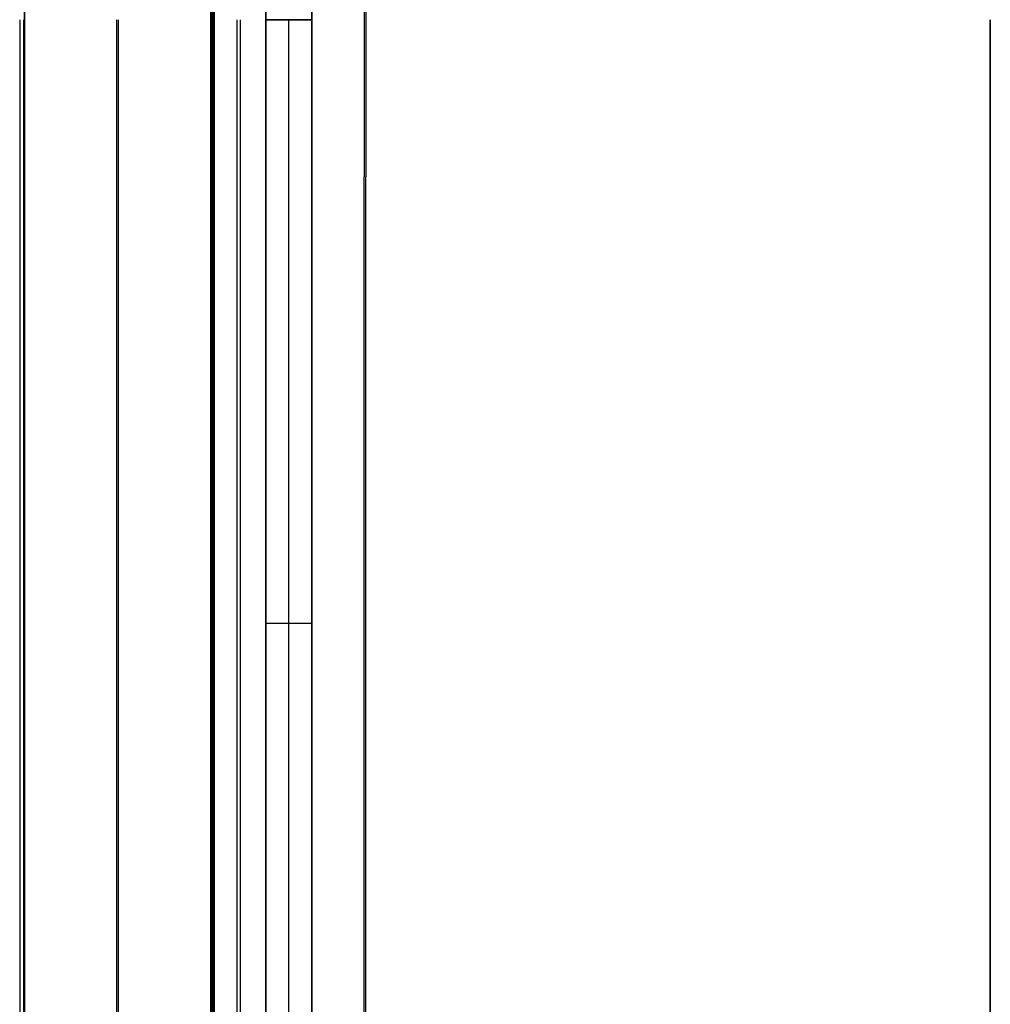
# Model space of a CAD drawing. Header units: millimetres. Extents: x -630 to 192, y -7 to 1615.
# Tile 54 of 249: x -619 to -219, y 398 to 804. Entities that reach past the tile are written whole.
import ezdxf

# ---------------------------------------------------------------- set-up
doc = ezdxf.new("R2010")
doc.units = ezdxf.units.MM
doc.header["$MEASUREMENT"] = 0
doc.layers.add('OVIDIO 160x80x72h', color=7, linetype='Continuous')

msp = doc.modelspace()

# ---------------------------------------------------------------- linework, layer by layer
at = {"layer": 'OVIDIO 160x80x72h', "extrusion": (1, 0, 0)}
for points in [[(803.77, 717.58), (1588.07, 717.58)], [(1588.07, 717.58), (803.77, 717.58)], [(1588.45, 719.87), (803.77, 719.87)], [(803.77, 719.87), (1588.45, 719.87)], [(1502.1, 718.46), (803.77, 718.46)], [(803.77, 718.46), (1502.1, 718.46)], [(803.77, 717.79), (1502.1, 717.79)], [(1502.1, 717.79), (803.77, 717.79)], [(1450.35, 679.64), (803.77, 679.64)], [(803.77, 679.64), (1450.35, 679.64)], [(803.77, 717.58), (19.47, 717.58)], [(19.47, 717.58), (803.77, 717.58)], [(19.09, 719.87), (803.77, 719.87)], [(803.77, 719.87), (19.09, 719.87)], [(157.19, 679.64), (803.77, 679.64)], [(803.77, 679.64), (157.19, 679.64)], [(803.77, 718.46), (105.44, 718.46)], [(105.44, 718.46), (803.77, 718.46)], [(105.44, 717.79), (803.77, 717.79)], [(803.77, 717.79), (105.44, 717.79)], [(803.77, 718.37), (803.77, 719.87)], [(567.19, 719.87), (567.19, 718.37)]]:
    msp.add_lwpolyline(points, dxfattribs=at)
at = {"layer": 'OVIDIO 160x80x72h', "extrusion": (1, 9.4522e-07, 0)}
for points in [[(803.77, 718.92), (1588.07, 718.92)], [(1588.07, 718.92), (803.77, 718.92)]]:
    msp.add_lwpolyline(points, dxfattribs=at)
at = {"layer": 'OVIDIO 160x80x72h'}
for points in [[(-616.99, 803.77), (-616.99, 1588.45)], [(-616.99, 1588.45), (-616.99, 803.77)], [(-517.54, 803.77), (-517.54, 1500.7)], [(-517.54, 1500.7), (-517.54, 803.77)], [(-517.54, 803.77), (-517.54, 1500.7)], [(-517.54, 1500.7), (-517.54, 803.77)], [(-498.66, 803.77), (-498.66, 1476.93)], [(-498.66, 803.77), (-498.66, 1476.93)], [(-498.66, 1476.93), (-498.66, 803.77)], [(-498.66, 1476.93), (-498.66, 803.77)], [(-540.23, 1450.35), (-540.23, 803.77)], [(-540.23, 803.77), (-540.23, 1450.35)], [(-539.56, 1450.35), (-539.56, 803.77)], [(-539.56, 803.77), (-539.56, 1450.35)], [(-538.89, 1450.35), (-538.89, 803.77)], [(-538.89, 803.77), (-538.89, 1450.35)], [(-477.05, 1380.41), (-477.05, 738.99)], [(-476.33, 1380.41), (-476.33, 738.99)], [(-618.94, 803.77), (-618.94, 19.09)], [(-617.48, 803.77), (-617.48, 19.09)], [(-616.99, 803.77), (-616.99, 19.09)], [(-616.99, 19.09), (-616.99, 803.77)], [(-579.06, 803.77), (-579.06, 91.75)], [(-578.39, 803.77), (-578.39, 91.75)], [(-540.23, 803.77), (-540.23, 157.19)], [(-540.23, 157.19), (-540.23, 803.77)], [(-539.56, 803.77), (-539.56, 157.19)], [(-539.56, 157.19), (-539.56, 803.77)], [(-539.18, 157.19), (-539.18, 803.77)], [(-538.89, 157.19), (-538.89, 803.77)], [(-538.89, 803.77), (-538.89, 157.19)], [(-538.7, 157.19), (-538.7, 803.77)], [(-529.35, 94.87), (-529.35, 803.77)], [(-528.01, 94.87), (-528.01, 803.77)], [(-517.54, 803.77), (-498.66, 803.77)], [(-498.66, 803.77), (-517.54, 803.77)], [(-517.54, 803.77), (-517.54, 106.84)], [(-498.66, 803.77), (-517.54, 803.77)], [(-517.54, 106.84), (-517.54, 803.77)], [(-517.54, 803.77), (-517.54, 106.84)], [(-517.54, 803.77), (-498.66, 803.77)], [(-517.54, 106.84), (-517.54, 803.77)], [(-508.1, 116.2), (-508.1, 803.77)], [(-508.1, 116.2), (-508.1, 803.77)], [(-498.66, 130.61), (-498.66, 803.77)], [(-498.66, 803.77), (-498.66, 130.61)], [(-498.66, 130.61), (-498.66, 803.77)], [(-498.66, 130.61), (-498.66, 803.77)], [(-498.66, 803.77), (-498.66, 130.61)], [(-219.11, 5.89), (-219.11, 803.77)], [(-219.11, 803.77), (-219.11, 5.89)], [(-219.11, 803.77), (-219.11, 5.89)], [(-219.11, 5.89), (-219.11, 803.77)], [(-477.05, 97.57), (-477.05, 738.99)], [(-476.33, 97.56), (-476.33, 738.99)], [(-517.54, 555.31), (-498.66, 555.31)], [(-517.54, 555.31), (-498.66, 555.31)]]:
    msp.add_lwpolyline(points, dxfattribs=at)
at = {"layer": 'OVIDIO 160x80x72h', "extrusion": (0, 1, 0)}
for points in [[(540.23, 678.75), (617.89, 717.58)], [(617.89, 717.58), (540.23, 678.75)], [(616.99, 719.87), (617, 719.87), (617.01, 719.87), (617.02, 719.87), (617.03, 719.86), (617.04, 719.86), (617.05, 719.86), (617.06, 719.86), (617.07, 719.86), (617.08, 719.86), (617.09, 719.86), (617.1, 719.85), (617.11, 719.85), (617.12, 719.85), (617.13, 719.85), (617.14, 719.84), (617.15, 719.84), (617.16, 719.84), (617.17, 719.83), (617.18, 719.83), (617.19, 719.82), (617.2, 719.82), (617.21, 719.82), (617.22, 719.81), (617.23, 719.81), (617.24, 719.8), (617.25, 719.8), (617.26, 719.79), (617.27, 719.78), (617.28, 719.78), (617.29, 719.77), (617.29, 719.77), (617.3, 719.76), (617.31, 719.75), (617.32, 719.74), (617.33, 719.74), (617.34, 719.73), (617.34, 719.72), (617.35, 719.71), (617.36, 719.71), (617.37, 719.7), (617.37, 719.69), (617.38, 719.68), (617.39, 719.67), (617.39, 719.67), (617.4, 719.66), (617.41, 719.65), (617.41, 719.64), (617.42, 719.63), (617.42, 719.62), (617.43, 719.61), (617.43, 719.6), (617.44, 719.59), (617.44, 719.59), (617.45, 719.58), (617.45, 719.57), (617.45, 719.56), (617.46, 719.55), (617.46, 719.54), (617.47, 719.53), (617.47, 719.52), (617.47, 719.51), (617.47, 719.5), (617.48, 719.49), (617.48, 719.48), (617.48, 719.47), (617.48, 719.46), (617.48, 719.45), (617.49, 719.44), (617.49, 719.43), (617.49, 719.42), (617.49, 719.41), (617.49, 719.4), (617.49, 719.39), (617.49, 719.38), (617.49, 719.37), (617.49, 719.36), (617.49, 719.35), (617.49, 719.34), (617.49, 719.33), (617.49, 719.32), (617.49, 719.31), (617.49, 719.3), (617.49, 719.29), (617.48, 719.28), (617.48, 719.27), (617.48, 719.26), (617.48, 719.25), (617.47, 719.24), (617.47, 719.23), (617.47, 719.22), (617.47, 719.21), (617.46, 719.2), (617.46, 719.19), (617.45, 719.18), (617.45, 719.17), (617.45, 719.16), (617.44, 719.15), (617.44, 719.14), (617.43, 719.13), (617.42, 719.12), (617.42, 719.11), (617.41, 719.1), (617.41, 719.09), (617.4, 719.08), (617.4, 719.07), (617.39, 719.06), (617.38, 719.05), (617.38, 719.05), (617.37, 719.04), (617.36, 719.03), (617.35, 719.02), (617.35, 719.02), (617.34, 719.01), (617.33, 719), (617.32, 718.99), (617.32, 718.99), (617.31, 718.98), (617.3, 718.97), (617.29, 718.97), (617.28, 718.96), (617.28, 718.96), (617.27, 718.95), (617.26, 718.94), (617.25, 718.94), (617.24, 718.93), (617.23, 718.93), (617.22, 718.92), (617.22, 718.92)], [(617.22, 718.92), (617.22, 718.92), (617.23, 718.93), (617.24, 718.93), (617.25, 718.94), (617.26, 718.94), (617.27, 718.95), (617.28, 718.96), (617.28, 718.96), (617.29, 718.97), (617.3, 718.97), (617.31, 718.98), (617.32, 718.99), (617.32, 718.99), (617.33, 719), (617.34, 719.01), (617.35, 719.02), (617.35, 719.02), (617.36, 719.03), (617.37, 719.04), (617.38, 719.05), (617.38, 719.05), (617.39, 719.06), (617.4, 719.07), (617.4, 719.08), (617.41, 719.09), (617.41, 719.1), (617.42, 719.11), (617.42, 719.12), (617.43, 719.13), (617.44, 719.14), (617.44, 719.15), (617.45, 719.16), (617.45, 719.17), (617.45, 719.18), (617.46, 719.19), (617.46, 719.2), (617.47, 719.21), (617.47, 719.22), (617.47, 719.23), (617.47, 719.24), (617.48, 719.25), (617.48, 719.26), (617.48, 719.27), (617.48, 719.28), (617.49, 719.29), (617.49, 719.3), (617.49, 719.31), (617.49, 719.32), (617.49, 719.33), (617.49, 719.34), (617.49, 719.35), (617.49, 719.36), (617.49, 719.37), (617.49, 719.38), (617.49, 719.39), (617.49, 719.4), (617.49, 719.41), (617.49, 719.42), (617.49, 719.43), (617.49, 719.44), (617.48, 719.45), (617.48, 719.46), (617.48, 719.47), (617.48, 719.48), (617.48, 719.49), (617.47, 719.5), (617.47, 719.51), (617.47, 719.52), (617.47, 719.53), (617.46, 719.54), (617.46, 719.55), (617.45, 719.56), (617.45, 719.57), (617.45, 719.58), (617.44, 719.59), (617.44, 719.59), (617.43, 719.6), (617.43, 719.61), (617.42, 719.62), (617.42, 719.63), (617.41, 719.64), (617.41, 719.65), (617.4, 719.66), (617.39, 719.67), (617.39, 719.67), (617.38, 719.68), (617.37, 719.69), (617.37, 719.7), (617.36, 719.71), (617.35, 719.71), (617.34, 719.72), (617.34, 719.73), (617.33, 719.74), (617.32, 719.74), (617.31, 719.75), (617.3, 719.76), (617.29, 719.77), (617.29, 719.77), (617.28, 719.78), (617.27, 719.78), (617.26, 719.79), (617.25, 719.8), (617.24, 719.8), (617.23, 719.81), (617.22, 719.81), (617.21, 719.82), (617.2, 719.82), (617.19, 719.82), (617.18, 719.83), (617.17, 719.83), (617.16, 719.84), (617.15, 719.84), (617.14, 719.84), (617.13, 719.85), (617.12, 719.85), (617.11, 719.85), (617.1, 719.85), (617.09, 719.86), (617.08, 719.86), (617.07, 719.86), (617.06, 719.86), (617.05, 719.86), (617.04, 719.86), (617.03, 719.86), (617.02, 719.87), (617.01, 719.87), (617, 719.87), (616.99, 719.87)], [(617.22, 718.92), (539.56, 680.09)], [(539.56, 680.09), (617.22, 718.92)], [(219.11, 721.37), (616.99, 721.37)], [(616.99, 719.87), (219.11, 719.87)], [(616.99, 721.37), (219.11, 721.37)], [(219.11, 719.87), (616.99, 719.87)], [(537.55, 679.64), (537.57, 679.6), (537.59, 679.56), (537.61, 679.52), (537.63, 679.49), (537.66, 679.45), (537.68, 679.41), (537.71, 679.37), (537.74, 679.33), (537.77, 679.29), (537.8, 679.26), (537.83, 679.22), (537.86, 679.18), (537.89, 679.15), (537.93, 679.11), (537.96, 679.08), (538, 679.05), (538.04, 679.01), (538.08, 678.98), (538.12, 678.95), (538.16, 678.92), (538.2, 678.89), (538.24, 678.86), (538.28, 678.84), (538.33, 678.81), (538.37, 678.78), (538.42, 678.76), (538.46, 678.74), (538.51, 678.72), (538.56, 678.69), (538.6, 678.67), (538.65, 678.66), (538.7, 678.64), (538.75, 678.62), (538.8, 678.61), (538.85, 678.6), (538.9, 678.58), (538.95, 678.57), (539, 678.56), (539.05, 678.56), (539.1, 678.55), (539.16, 678.55), (539.21, 678.54), (539.26, 678.54), (539.31, 678.54), (539.36, 678.54), (539.41, 678.54), (539.46, 678.54), (539.51, 678.54), (539.56, 678.55), (539.61, 678.56), (539.65, 678.56), (539.7, 678.57), (539.75, 678.58), (539.8, 678.59), (539.84, 678.6), (539.89, 678.62), (539.93, 678.63), (539.98, 678.64), (540.02, 678.66), (540.06, 678.67), (540.11, 678.69), (540.15, 678.71), (540.19, 678.73), (540.23, 678.75)], [(540.23, 678.75), (540.19, 678.73), (540.15, 678.71), (540.11, 678.69), (540.06, 678.67), (540.02, 678.66), (539.98, 678.64), (539.93, 678.63), (539.89, 678.62), (539.84, 678.6), (539.8, 678.59), (539.75, 678.58), (539.7, 678.57), (539.65, 678.56), (539.61, 678.56), (539.56, 678.55), (539.51, 678.54), (539.46, 678.54), (539.41, 678.54), (539.36, 678.54), (539.31, 678.54), (539.26, 678.54), (539.21, 678.54), (539.16, 678.55), (539.1, 678.55), (539.05, 678.56), (539, 678.56), (538.95, 678.57), (538.9, 678.58), (538.85, 678.6), (538.8, 678.61), (538.75, 678.62), (538.7, 678.64), (538.65, 678.66), (538.6, 678.67), (538.56, 678.69), (538.51, 678.72), (538.46, 678.74), (538.42, 678.76), (538.37, 678.78), (538.33, 678.81), (538.28, 678.84), (538.24, 678.86), (538.2, 678.89), (538.16, 678.92), (538.12, 678.95), (538.08, 678.98), (538.04, 679.01), (538, 679.05), (537.96, 679.08), (537.93, 679.11), (537.89, 679.15), (537.86, 679.18), (537.83, 679.22), (537.8, 679.26), (537.77, 679.29), (537.74, 679.33), (537.71, 679.37), (537.68, 679.41), (537.66, 679.45), (537.63, 679.49), (537.61, 679.52), (537.59, 679.56), (537.57, 679.6), (537.55, 679.64)], [(538.89, 680.31), (538.89, 680.3), (538.9, 680.29), (538.9, 680.28), (538.91, 680.27), (538.92, 680.26), (538.92, 680.25), (538.93, 680.25), (538.94, 680.24), (538.94, 680.23), (538.95, 680.22), (538.96, 680.21), (538.97, 680.2), (538.97, 680.19), (538.98, 680.18), (538.99, 680.17), (539, 680.16), (539.01, 680.16), (539.02, 680.15), (539.03, 680.14), (539.04, 680.13), (539.05, 680.13), (539.06, 680.12), (539.07, 680.11), (539.08, 680.11), (539.09, 680.1), (539.11, 680.09), (539.12, 680.09), (539.13, 680.08), (539.14, 680.08), (539.15, 680.07), (539.16, 680.07), (539.18, 680.06), (539.19, 680.06), (539.2, 680.06), (539.21, 680.05), (539.23, 680.05), (539.24, 680.05), (539.25, 680.04), (539.26, 680.04), (539.28, 680.04), (539.29, 680.04), (539.3, 680.04), (539.32, 680.04), (539.33, 680.04), (539.34, 680.04), (539.35, 680.04), (539.37, 680.04), (539.38, 680.04), (539.39, 680.04), (539.4, 680.04), (539.41, 680.04), (539.43, 680.05), (539.44, 680.05), (539.45, 680.05), (539.46, 680.05), (539.47, 680.06), (539.48, 680.06), (539.5, 680.06), (539.51, 680.07), (539.52, 680.07), (539.53, 680.08), (539.54, 680.08), (539.55, 680.08), (539.56, 680.09)], [(538.89, 680.31), (519.82, 718.46)], [(519.82, 718.46), (538.89, 680.31)], [(518.47, 717.79), (537.55, 679.64)], [(537.55, 679.64), (518.47, 717.79)], [(519.82, 718.46), (519.78, 718.53), (519.74, 718.61), (519.69, 718.68), (519.64, 718.75), (519.59, 718.82), (519.54, 718.89), (519.48, 718.96), (519.43, 719.03), (519.37, 719.09), (519.33, 719.12), (519.3, 719.15), (519.27, 719.18), (519.24, 719.22), (519.2, 719.24), (519.17, 719.27), (519.13, 719.3), (519.1, 719.33), (519.06, 719.36), (519.03, 719.38), (518.99, 719.41), (518.95, 719.44), (518.91, 719.46), (518.88, 719.49), (518.84, 719.51), (518.8, 719.53), (518.76, 719.55), (518.72, 719.57), (518.68, 719.6), (518.64, 719.62), (518.6, 719.63), (518.56, 719.65), (518.51, 719.67), (518.47, 719.69), (518.43, 719.7), (518.39, 719.72), (518.35, 719.73), (518.3, 719.75), (518.22, 719.77), (518.13, 719.8), (518.05, 719.81), (517.96, 719.83), (517.88, 719.84), (517.79, 719.85), (517.7, 719.86), (517.62, 719.86), (517.54, 719.87)], [(517.54, 719.87), (517.62, 719.86), (517.7, 719.86), (517.79, 719.85), (517.88, 719.84), (517.96, 719.83), (518.05, 719.81), (518.13, 719.8), (518.22, 719.77), (518.3, 719.75), (518.35, 719.73), (518.39, 719.72), (518.43, 719.7), (518.47, 719.69), (518.51, 719.67), (518.56, 719.65), (518.6, 719.63), (518.64, 719.62), (518.68, 719.6), (518.72, 719.57), (518.76, 719.55), (518.8, 719.53), (518.84, 719.51), (518.88, 719.49), (518.91, 719.46), (518.95, 719.44), (518.99, 719.41), (519.03, 719.38), (519.06, 719.36), (519.1, 719.33), (519.13, 719.3), (519.17, 719.27), (519.2, 719.24), (519.24, 719.22), (519.27, 719.18), (519.3, 719.15), (519.33, 719.12), (519.37, 719.09), (519.43, 719.03), (519.48, 718.96), (519.54, 718.89), (519.59, 718.82), (519.64, 718.75), (519.69, 718.68), (519.74, 718.61), (519.78, 718.53), (519.82, 718.46)], [(517.54, 718.37), (517.57, 718.37), (517.6, 718.36), (517.64, 718.36), (517.68, 718.36), (517.71, 718.35), (517.75, 718.34), (517.78, 718.34), (517.82, 718.33), (517.85, 718.32), (517.87, 718.31), (517.89, 718.31), (517.9, 718.3), (517.92, 718.29), (517.94, 718.29), (517.96, 718.28), (517.97, 718.27), (517.99, 718.26), (518.01, 718.25), (518.02, 718.25), (518.04, 718.24), (518.06, 718.23), (518.07, 718.22), (518.09, 718.21), (518.1, 718.2), (518.12, 718.19), (518.13, 718.18), (518.15, 718.17), (518.16, 718.16), (518.18, 718.15), (518.19, 718.13), (518.21, 718.12), (518.22, 718.11), (518.24, 718.1), (518.25, 718.09), (518.26, 718.07), (518.28, 718.06), (518.29, 718.05), (518.31, 718.02), (518.34, 717.99), (518.36, 717.96), (518.38, 717.94), (518.4, 717.91), (518.42, 717.88), (518.44, 717.85), (518.46, 717.82), (518.47, 717.79)], [(518.47, 717.79), (518.46, 717.82), (518.44, 717.85), (518.42, 717.88), (518.4, 717.91), (518.38, 717.94), (518.36, 717.96), (518.34, 717.99), (518.31, 718.02), (518.29, 718.05), (518.28, 718.06), (518.26, 718.07), (518.25, 718.09), (518.24, 718.1), (518.22, 718.11), (518.21, 718.12), (518.19, 718.13), (518.18, 718.15), (518.16, 718.16), (518.15, 718.17), (518.13, 718.18), (518.12, 718.19), (518.1, 718.2), (518.09, 718.21), (518.07, 718.22), (518.06, 718.23), (518.04, 718.24), (518.02, 718.25), (518.01, 718.25), (517.99, 718.26), (517.97, 718.27), (517.96, 718.28), (517.94, 718.29), (517.92, 718.29), (517.9, 718.3), (517.89, 718.31), (517.87, 718.31), (517.85, 718.32), (517.82, 718.33), (517.78, 718.34), (517.75, 718.34), (517.71, 718.35), (517.68, 718.36), (517.64, 718.36), (517.6, 718.36), (517.57, 718.37), (517.54, 718.37)], [(-178.77, 719.87), (219.11, 719.87)], [(219.11, 721.37), (-178.77, 721.37)], [(-178.77, 721.37), (219.11, 721.37)], [(219.11, 719.87), (-178.77, 719.87)], [(537.55, 679.64), (537.57, 679.6), (537.59, 679.56), (537.62, 679.52), (537.64, 679.47), (537.67, 679.43), (537.69, 679.39), (537.72, 679.35), (537.75, 679.31), (537.78, 679.27), (537.82, 679.24), (537.85, 679.2), (537.88, 679.16), (537.92, 679.13), (537.95, 679.09), (537.99, 679.06), (538.03, 679.03), (538.06, 678.99), (538.1, 678.96), (538.14, 678.93), (538.18, 678.9), (538.22, 678.87), (538.26, 678.85), (538.31, 678.82), (538.35, 678.8), (538.39, 678.77), (538.43, 678.75), (538.48, 678.73), (538.52, 678.71), (538.57, 678.69), (538.61, 678.67), (538.66, 678.66), (538.7, 678.64), (538.75, 678.63), (538.79, 678.61), (538.84, 678.6), (538.89, 678.59), (538.94, 678.58), (538.98, 678.57), (539.03, 678.56), (539.08, 678.55), (539.13, 678.55), (539.18, 678.54), (539.23, 678.54), (539.28, 678.54), (539.33, 678.54), (539.38, 678.54), (539.43, 678.54), (539.48, 678.54), (539.52, 678.55), (539.57, 678.55), (539.62, 678.56), (539.67, 678.57), (539.72, 678.57), (539.77, 678.58), (539.82, 678.6), (539.87, 678.61), (539.91, 678.62), (539.96, 678.64), (540.01, 678.65), (540.05, 678.67), (540.1, 678.69), (540.14, 678.71), (540.19, 678.73), (540.23, 678.75)], [(538.89, 680.31), (538.89, 680.3), (538.9, 680.29), (538.9, 680.28), (538.91, 680.27), (538.92, 680.26), (538.92, 680.25), (538.93, 680.24), (538.94, 680.23), (538.95, 680.22), (538.95, 680.21), (538.96, 680.2), (538.97, 680.19), (538.98, 680.18), (538.99, 680.18), (539, 680.17), (539.01, 680.16), (539.02, 680.15), (539.03, 680.14), (539.04, 680.14), (539.05, 680.13), (539.06, 680.12), (539.07, 680.11), (539.08, 680.11), (539.09, 680.1), (539.1, 680.1), (539.11, 680.09), (539.12, 680.09), (539.13, 680.08), (539.14, 680.08), (539.15, 680.07), (539.17, 680.07), (539.18, 680.06), (539.19, 680.06), (539.2, 680.06), (539.21, 680.05), (539.22, 680.05), (539.23, 680.05), (539.25, 680.04), (539.26, 680.04), (539.27, 680.04), (539.28, 680.04), (539.3, 680.04), (539.31, 680.04), (539.32, 680.04), (539.33, 680.04), (539.35, 680.04), (539.36, 680.04), (539.37, 680.04), (539.38, 680.04), (539.39, 680.04), (539.41, 680.04), (539.42, 680.04), (539.43, 680.05), (539.44, 680.05), (539.46, 680.05), (539.47, 680.05), (539.48, 680.06), (539.49, 680.06), (539.5, 680.07), (539.51, 680.07), (539.53, 680.07), (539.54, 680.08), (539.55, 680.08), (539.56, 680.09)], [(519.82, 718.46), (519.78, 718.53), (519.74, 718.61), (519.69, 718.68), (519.64, 718.75), (519.59, 718.82), (519.54, 718.89), (519.48, 718.96), (519.43, 719.03), (519.37, 719.09), (519.33, 719.12), (519.3, 719.15), (519.27, 719.18), (519.24, 719.22), (519.2, 719.24), (519.17, 719.27), (519.13, 719.3), (519.1, 719.33), (519.06, 719.36), (519.03, 719.38), (518.99, 719.41), (518.95, 719.44), (518.91, 719.46), (518.88, 719.49), (518.84, 719.51), (518.8, 719.53), (518.76, 719.55), (518.72, 719.57), (518.68, 719.6), (518.64, 719.62), (518.6, 719.63), (518.56, 719.65), (518.51, 719.67), (518.47, 719.69), (518.43, 719.7), (518.39, 719.72), (518.35, 719.73), (518.3, 719.75), (518.22, 719.77), (518.13, 719.8), (518.05, 719.81), (517.96, 719.83), (517.88, 719.84), (517.79, 719.85), (517.7, 719.86), (517.62, 719.86), (517.54, 719.87)], [(518.47, 717.79), (518.46, 717.82), (518.44, 717.85), (518.42, 717.88), (518.4, 717.91), (518.38, 717.94), (518.36, 717.96), (518.34, 717.99), (518.31, 718.02), (518.29, 718.05), (518.28, 718.06), (518.26, 718.07), (518.25, 718.09), (518.24, 718.1), (518.22, 718.11), (518.21, 718.12), (518.19, 718.13), (518.18, 718.15), (518.16, 718.16), (518.15, 718.17), (518.13, 718.18), (518.12, 718.19), (518.1, 718.2), (518.09, 718.21), (518.07, 718.22), (518.06, 718.23), (518.04, 718.24), (518.02, 718.25), (518.01, 718.25), (517.99, 718.26), (517.97, 718.27), (517.96, 718.28), (517.94, 718.29), (517.92, 718.29), (517.9, 718.3), (517.89, 718.31), (517.87, 718.31), (517.85, 718.32), (517.82, 718.33), (517.78, 718.34), (517.75, 718.34), (517.71, 718.35), (517.68, 718.36), (517.64, 718.36), (517.6, 718.36), (517.57, 718.37), (517.54, 718.37)], [(538.89, 680.31), (519.82, 718.46)], [(537.55, 679.64), (518.47, 717.79)], [(616.99, 721.37), (617.03, 721.37), (617.07, 721.36), (617.11, 721.36), (617.15, 721.36), (617.19, 721.36), (617.23, 721.35), (617.27, 721.35), (617.31, 721.34), (617.35, 721.33), (617.39, 721.33), (617.43, 721.32), (617.47, 721.31), (617.52, 721.3), (617.56, 721.29), (617.6, 721.27), (617.64, 721.26), (617.68, 721.25), (617.72, 721.23), (617.76, 721.21), (617.8, 721.2), (617.83, 721.18), (617.87, 721.16), (617.91, 721.14), (617.95, 721.12), (617.99, 721.1), (618.03, 721.08), (618.06, 721.06), (618.1, 721.03), (618.13, 721.01), (618.17, 720.98), (618.21, 720.96), (618.24, 720.93), (618.27, 720.9), (618.31, 720.87), (618.34, 720.85), (618.37, 720.82), (618.4, 720.79), (618.43, 720.76), (618.46, 720.72), (618.49, 720.69), (618.52, 720.66), (618.55, 720.63), (618.57, 720.59), (618.6, 720.56), (618.62, 720.52), (618.65, 720.49), (618.67, 720.45), (618.69, 720.42), (618.72, 720.38), (618.74, 720.35), (618.76, 720.31), (618.78, 720.27), (618.79, 720.24), (618.81, 720.2), (618.83, 720.16), (618.84, 720.13), (618.86, 720.09), (618.87, 720.05), (618.89, 720.01), (618.9, 719.98), (618.91, 719.94), (618.92, 719.9), (618.93, 719.86), (618.94, 719.83), (618.95, 719.79), (618.96, 719.75), (618.96, 719.71), (618.97, 719.67), (618.98, 719.63), (618.98, 719.59), (618.98, 719.55), (618.99, 719.51), (618.99, 719.47), (618.99, 719.43), (618.99, 719.39), (618.99, 719.35), (618.99, 719.31), (618.99, 719.27), (618.99, 719.23), (618.98, 719.18), (618.98, 719.14), (618.98, 719.1), (618.97, 719.06), (618.96, 719.02), (618.95, 718.98), (618.95, 718.93), (618.94, 718.89), (618.93, 718.85), (618.91, 718.81), (618.9, 718.77), (618.89, 718.73), (618.87, 718.68), (618.86, 718.64), (618.84, 718.6), (618.83, 718.56), (618.81, 718.52), (618.79, 718.49), (618.77, 718.45), (618.75, 718.41), (618.73, 718.37), (618.71, 718.33), (618.68, 718.3), (618.66, 718.26), (618.63, 718.22), (618.61, 718.19), (618.58, 718.15), (618.56, 718.12), (618.53, 718.09), (618.5, 718.05), (618.47, 718.02), (618.44, 717.99), (618.42, 717.96), (618.39, 717.93), (618.35, 717.9), (618.32, 717.87), (618.29, 717.85), (618.26, 717.82), (618.23, 717.79), (618.19, 717.77), (618.16, 717.74), (618.13, 717.72), (618.09, 717.7), (618.06, 717.67), (618.03, 717.65), (617.99, 717.63), (617.96, 717.61), (617.92, 717.6), (617.89, 717.58)], [(617.89, 717.58), (540.23, 678.75)], [(616.99, 719.87), (617, 719.87), (617.01, 719.87), (617.02, 719.87), (617.03, 719.86), (617.04, 719.86), (617.05, 719.86), (617.06, 719.86), (617.07, 719.86), (617.08, 719.86), (617.09, 719.86), (617.1, 719.85), (617.11, 719.85), (617.12, 719.85), (617.13, 719.85), (617.14, 719.84), (617.15, 719.84), (617.16, 719.84), (617.17, 719.83), (617.18, 719.83), (617.19, 719.82), (617.2, 719.82), (617.21, 719.82), (617.22, 719.81), (617.23, 719.81), (617.24, 719.8), (617.25, 719.79), (617.26, 719.79), (617.27, 719.78), (617.28, 719.78), (617.29, 719.77), (617.3, 719.76), (617.3, 719.76), (617.31, 719.75), (617.32, 719.74), (617.33, 719.74), (617.34, 719.73), (617.35, 719.72), (617.35, 719.71), (617.36, 719.71), (617.37, 719.7), (617.37, 719.69), (617.38, 719.68), (617.39, 719.67), (617.39, 719.66), (617.4, 719.66), (617.41, 719.65), (617.41, 719.64), (617.42, 719.63), (617.42, 719.62), (617.43, 719.61), (617.43, 719.6), (617.44, 719.59), (617.44, 719.58), (617.45, 719.57), (617.45, 719.57), (617.46, 719.56), (617.46, 719.55), (617.46, 719.54), (617.47, 719.53), (617.47, 719.52), (617.47, 719.51), (617.47, 719.5), (617.48, 719.49), (617.48, 719.48), (617.48, 719.47), (617.48, 719.46), (617.49, 719.45), (617.49, 719.44), (617.49, 719.43), (617.49, 719.42), (617.49, 719.41), (617.49, 719.4), (617.49, 719.39), (617.49, 719.38), (617.49, 719.37), (617.49, 719.36), (617.49, 719.35), (617.49, 719.34), (617.49, 719.33), (617.49, 719.32), (617.49, 719.31), (617.49, 719.3), (617.49, 719.29), (617.49, 719.28), (617.48, 719.27), (617.48, 719.26), (617.48, 719.25), (617.48, 719.24), (617.47, 719.23), (617.47, 719.22), (617.47, 719.21), (617.46, 719.2), (617.46, 719.19), (617.46, 719.18), (617.45, 719.17), (617.45, 719.16), (617.44, 719.15), (617.44, 719.14), (617.43, 719.13), (617.43, 719.12), (617.42, 719.11), (617.42, 719.1), (617.41, 719.09), (617.4, 719.08), (617.4, 719.07), (617.39, 719.06), (617.38, 719.05), (617.38, 719.05), (617.37, 719.04), (617.36, 719.03), (617.36, 719.02), (617.35, 719.01), (617.34, 719.01), (617.33, 719), (617.33, 718.99), (617.32, 718.99), (617.31, 718.98), (617.3, 718.97), (617.29, 718.97), (617.29, 718.96), (617.28, 718.95), (617.27, 718.95), (617.26, 718.94), (617.25, 718.94), (617.24, 718.93), (617.23, 718.93), (617.23, 718.92), (617.22, 718.92)], [(617.22, 718.92), (539.56, 680.09)], [(219.11, 721.37), (616.99, 721.37)], [(219.11, 719.87), (616.99, 719.87)], [(219.11, 721.37), (-178.77, 721.37)], [(219.11, 719.87), (-178.77, 719.87)]]:
    msp.add_lwpolyline(points, dxfattribs=at)
at = {"layer": 'OVIDIO 160x80x72h', "extrusion": (1, -9.4522e-07, 0)}
for points in [[(19.47, 718.92), (803.77, 718.92)], [(803.77, 718.92), (19.47, 718.92)]]:
    msp.add_lwpolyline(points, dxfattribs=at)

doc.saveas('drawing.dxf')
